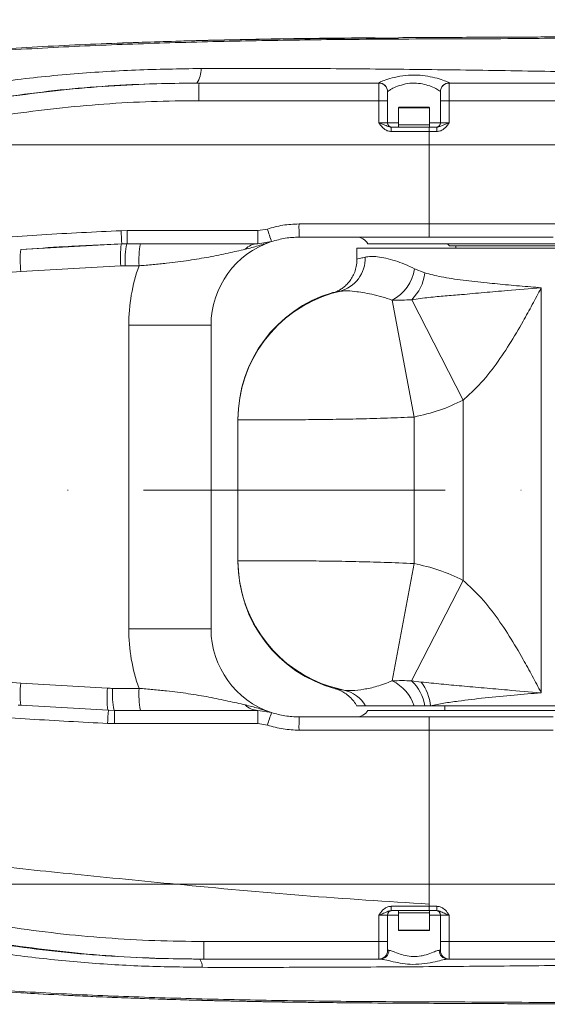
# Model space of a CAD drawing. Header units: millimetres. Extents: x 35469 to 44263, y -24881 to -16268.
# Tile 41 of 231: x 39672 to 39792, y -22153 to -21930. Entities that reach past the tile are written whole.
import ezdxf

# ---------------------------------------------------------------- set-up
doc = ezdxf.new("R2010")
doc.units = ezdxf.units.MM
doc.header["$LTSCALE"] = 0.3175
doc.linetypes.add('ACAD_ISO10W100', pattern=[18, 12, -3, 0, -3])
for name, color, linetype, lineweight in [('1轮廓实线层', 7, 'Continuous', 18), ('7标注层', 4, 'Continuous', 13), ('中心线', 4, 'ACAD_ISO10W100', 20)]:
    doc.layers.add(name, color=color, linetype=linetype, lineweight=lineweight)
doc.styles.add('标准汉字', font='gbenor.shx', dxfattribs={"bigfont": 'gbcbig.shx'})
doc.dimstyles.new('M1：18', dxfattribs={"dimscale": 18, "dimtxt": 3.5, "dimasz": 2.5, "dimexe": 2, "dimexo": 0, "dimgap": 1.5, "dimtad": 1, "dimdec": 1, "dimdsep": 46, "dimtxsty": '标准汉字', "dimcen": 5, "dimdle": 5, "dimclrd": 1, "dimclre": 1, "dimclrt": 256, "dimadec": 4, "dimazin": 2, "dimtfac": 1, "dimtdec": 1, "dimtmove": 0, "dimatfit": 3, "dimfxl": 1, "dimtolj": 1, "dimarcsym": 0})

# ---------------------------------------------------------------- blocks, each defined once
blk = doc.blocks.new('*D47')
at = {"layer": '7标注层', "color": 1, "lineweight": -2, "ltscale": 18, "transparency": 16777216}
blk.add_line((40133.94, -21590.74), (40484.69, -21492.38), dxfattribs=at)
at = {"layer": '7标注层', "color": 1, "transparency": 16777216}
blk.add_solid([(40486.71, -21499.6), (40482.66, -21485.16), (40528.02, -21480.23)], dxfattribs=at)
at = {"layer": 'Defpoints', "color": 0, "transparency": 16777216}
for p in [(40528.02, -21480.23), (38543.98, -22036.57)]:
    blk.add_point(p, dxfattribs=at)
at = {"layer": '7标注层', "transparency": 16777216, "insert": (40227.57, -21503.73), "char_height": 63, "attachment_point": 5, "rotation": 15.664, "style": '标准汉字'}
blk.add_mtext('\\A1;R2060', dxfattribs=at)

msp = doc.modelspace()

# ---------------------------------------------------------------- linework, layer by layer
at = {"layer": '1轮廓实线层', "ltscale": 18}
for p, q in [((39753.156, -21933.812), (39753.147, -21933.82)), ((39754.066, -21933.86), (39753.147, -21933.82)), ((39712.659, -21944.079), (39713.131, -21944.079)), ((39713.131, -21944.079), (39753.983, -21944.079)), ((39769.983, -21944.079), (39769.983, -21948.079)), ((39769.983, -21944.079), (39838.063, -21944.079)), ((39755.983, -21946.079), (39755.983, -21948.079)), ((39767.983, -21948.079), (39767.983, -21946.079)), ((39753.988, -21953.079), (39753.988, -21948.079)), ((39755.983, -21948.079), (39753.988, -21948.079)), ((39755.983, -21948.079), (39755.983, -21953.079)), ((39767.983, -21948.079), (39769.983, -21948.079)), ((39767.983, -21953.079), (39767.983, -21948.079)), ((39838.063, -21948.079), (39769.983, -21948.079)), ((39769.983, -21948.079), (39769.983, -21953.079)), ((39758.483, -21949.679), (39758.483, -21953.579)), ((39765.483, -21949.679), (39758.483, -21949.679)), ((39758.583, -21949.579), (39765.383, -21949.579)), ((39765.483, -21953.579), (39765.483, -21949.679)), ((39753.988, -21953.079), (39755.983, -21953.079)), ((39755.983, -21953.079), (39758.483, -21953.079)), ((39758.483, -21953.579), (39758.483, -21954.079)), ((39758.483, -21953.579), (39765.483, -21953.579)), ((39765.483, -21953.079), (39767.983, -21953.079)), ((39765.483, -21954.079), (39765.483, -21953.579)), ((39767.983, -21953.079), (39769.983, -21953.079)), ((39756.814, -21954.079), (39765.433, -21954.079)), ((39765.433, -21954.079), (39767.154, -21954.079)), ((39765.438, -21955.079), (39765.438, -21958.079)), ((39767.154, -21955.079), (39765.438, -21955.079)), ((39767.154, -21955.079), (39767.154, -21954.079)), ((39765.438, -21958.079), (39838.063, -21958.079)), ((39765.438, -21958.079), (39765.438, -21976.079)), ((39765.438, -21976.079), (39804.849, -21976.079)), ((39695.441, -21977.606), (39696.779, -21977.579)), ((39726.476, -21977.579), (39728.663, -21977.229)), ((39695.59, -21980.604), (39672.631, -21981.872)), ((39696.807, -21980.579), (39695.59, -21980.604)), ((39726.495, -21980.579), (39696.807, -21980.579)), ((39729.618, -21980.079), (39726.495, -21980.579)), ((39765.425, -21979.079), (39735.863, -21979.079)), ((39794.426, -21980.579), (39751.483, -21980.579)), ((39793.613, -21979.079), (39765.425, -21979.079)), ((39769.583, -21980.579), (39770.083, -21981.079)), ((39748.983, -21981.579), (39748.983, -21984.055)), ((39878.983, -21981.579), (39748.983, -21981.579)), ((39857.883, -21981.079), (39770.083, -21981.079)), ((39771.483, -21981.079), (39771.483, -21981.579)), ((39695.359, -21985.6), (39672.653, -21986.86)), ((39699.501, -21985.579), (39696.368, -21985.579)), ((39762.108, -21986.276), (39764.437, -21987.212)), ((39743.351, -21991.705), (39743.4, -21991.698)), ((39743.399, -21991.829), (39745.017, -21991.394)), ((39745.017, -21991.394), (39744.782, -21991.44)), ((39790.894, -21990.579), (39790.894, -22082.579)), ((39761.983, -22019.937), (39757.041, -21993.363)), ((39773.133, -22016.109), (39761.453, -21993.296)), ((39697.154, -22068.079), (39697.154, -21999.079)), ((39697.154, -21999.079), (39715.863, -21999.079)), ((39715.863, -21999.079), (39715.863, -22068.079)), ((39773.133, -22057.05), (39773.133, -22016.109)), ((39721.983, -22052.585), (39721.983, -22020.574)), ((39761.983, -22019.937), (39761.983, -22053.222)), ((39761.983, -22053.222), (39757.025, -22079.884)), ((39773.133, -22057.05), (39761.449, -22079.872)), ((39697.154, -22068.079), (39715.863, -22068.079)), ((39672.649, -22080.42), (39692.345, -22081.553)), ((39761.449, -22079.872), (39763.589, -22080.137)), ((39693.503, -22081.579), (39699.501, -22081.579)), ((39672.629, -22085.408), (39672.042, -22085.366)), ((39672.629, -22085.408), (39692.531, -22086.547)), ((39672.806, -22085.419), (39672.806, -22085.42)), ((39750.989, -22085.579), (39748.983, -22085.579)), ((39762, -22085.579), (39750.989, -22085.579)), ((39764.426, -22085.579), (39762, -22085.579)), ((39765.748, -22085.579), (39764.426, -22085.579)), ((39801.371, -22085.579), (39765.748, -22085.579)), ((39768.983, -22085.579), (39768.983, -22086.579)), ((39692.531, -22086.547), (39693.928, -22086.579)), ((39693.928, -22086.579), (39726.495, -22086.579)), ((39726.495, -22086.579), (39729.618, -22087.079)), ((39735.863, -22088.079), (39765.425, -22088.079)), ((39751.483, -22086.579), (39800.542, -22086.579)), ((39765.425, -22088.079), (39793.613, -22088.079)), ((39693.9, -22089.579), (39692.363, -22089.544)), ((39728.663, -22089.929), (39726.476, -22089.579)), ((39765.438, -22126.079), (39765.438, -22091.079)), ((39793.613, -22091.079), (39765.438, -22091.079)), ((39765.438, -22130.589), (39765.438, -22126.079)), ((39838.063, -22126.079), (39765.438, -22126.079)), ((39765.438, -22131.079), (39765.438, -22130.589)), ((39758.483, -22132.079), (39758.483, -22132.579)), ((39758.483, -22132.579), (39758.483, -22136.479)), ((39760.646, -22132.579), (39758.483, -22132.579)), ((39758.483, -22132.579), (39765.483, -22132.579)), ((39765.483, -22132.579), (39760.646, -22132.579)), ((39767.154, -22132.079), (39765.433, -22132.079)), ((39765.438, -22131.079), (39767.154, -22131.079)), ((39765.483, -22132.579), (39765.483, -22132.079)), ((39765.483, -22136.479), (39765.483, -22132.579)), ((39767.154, -22131.079), (39767.154, -22132.079)), ((39753.988, -22139.079), (39753.988, -22133.079)), ((39755.983, -22133.079), (39753.988, -22133.079)), ((39755.983, -22133.079), (39755.983, -22139.079)), ((39758.483, -22133.079), (39755.983, -22133.079)), ((39767.983, -22133.079), (39765.483, -22133.079)), ((39769.983, -22133.079), (39767.983, -22133.079)), ((39767.983, -22139.079), (39767.983, -22133.079)), ((39769.983, -22133.079), (39769.983, -22139.079)), ((39758.483, -22136.479), (39765.483, -22136.479)), ((39765.383, -22136.579), (39758.583, -22136.579)), ((39714.224, -22139.079), (39753.988, -22139.079)), ((39755.983, -22139.079), (39753.988, -22139.079)), ((39755.983, -22139.079), (39755.983, -22141.079)), ((39767.983, -22141.079), (39767.983, -22139.079)), ((39767.983, -22139.079), (39769.983, -22139.079)), ((39769.983, -22139.079), (39838.063, -22139.079)), ((39769.983, -22139.079), (39769.983, -22143.079)), ((39755.983, -22141.079), (39756.265, -22141.079)), ((39767.725, -22141.079), (39767.983, -22141.079)), ((39714.257, -22143.079), (39713.351, -22143.079)), ((39753.983, -22143.079), (39714.257, -22143.079)), ((39754.359, -22143.079), (39753.983, -22143.079)), ((39769.983, -22143.079), (39769.639, -22143.079)), ((39838.063, -22143.079), (39769.983, -22143.079))]:
    msp.add_line(p, q, dxfattribs=at)
at = {"layer": '1轮廓实线层', "lineweight": 20, "ltscale": 18}
msp.add_lwpolyline([(39740.874, -22080.452), (39742.699, -22081.112), (39746.01, -22081.984)], dxfattribs=at)
for centre, radius, start, end in [((39708.281, -21941.067), 5.314, 325.47413, 3.20032), ((39833.298, -21947.08), 120.204, 178.56986, 180.47663), ((39753.984, -21946.055), 1.999, 0.03399, 90.08568), ((39753.983, -21946.079), 2, 0, 90), ((39769.982, -21946.053), 1.999, 89.91745, 179.96426), ((39769.983, -21946.079), 2, 90, 180), ((39758.583, -21949.679), 0.1, 90, 180), ((39765.383, -21949.679), 0.1, 0, 90), ((39756.983, -21953.079), 1, 180, 270), ((39766.983, -21953.079), 1, 270, 0), ((39690.979, -21954.829), 65.84, 359.78245, 0.65269), ((39914.826, -21976.829), 178.978, 179.75991, 180.72031), ((39773.835, -21975.195), 78.432, 181.76154, 183.95416), ((39775.973, -21978.329), 79.198, 179.45745, 181.62804), ((39844.812, -21978.329), 118.338, 179.63688, 181.08946), ((39856.334, -21936.058), 134.144, 197.87356, 199.15733), ((39714.735, -21983.569), 19.482, 171.24523, 185.98306), ((39715.98, -21984.335), 19.652, 168.98366, 183.63173), ((39719.113, -21984.335), 19.652, 168.98366, 183.63173), ((39735.863, -21999.079), 20, 108.19487, 180), ((39726.545, -21984.588), 4.009, 90.71441, 136.51405), ((39748.885, -21982.079), 3, 30, 90), ((39691.861, -21984.279), 19.38, 172.86346, 187.65131), ((39743.103, -21983.811), 7.821, 284.16753, 1.45466), ((39696.368, -22010.475), 24.896, 90, 92.32274), ((39737.154, -21999.079), 40, 160.27537, 180), ((39752.549, -21984.796), 9.673, 297.67188, 351.19851), ((39754.415, -21986.071), 10.087, 314.25051, 353.50045), ((39751.983, -22020.432), 30, 106.7228, 180.00546), ((39751.983, -22020.574), 30, 106.62637, 179.99974), ((39751.983, -22052.585), 30, 180.00024, 248.26717), ((39751.983, -22052.727), 30, 179.99454, 254.81154), ((39737.154, -22068.079), 40, 180, 199.72463), ((39735.863, -22068.079), 20, 180, 251.80513), ((39691.86, -22082.989), 19.382, 172.38275, 187.1697), ((39753.043, -22088.382), 9.385, 17.37631, 64.89611), ((39754.528, -22087.111), 10.015, 8.79749, 46.29117), ((39755.446, -22086.517), 10.345, 5.19852, 38.07797), ((39711.685, -22083.698), 19.459, 173.66931, 188.41851), ((39693.503, -22056.683), 24.896, 267.33342, 270), ((39713.115, -22082.824), 19.652, 176.36827, 191.01634), ((39719.113, -22082.824), 19.652, 176.36827, 191.01634), ((39744.463, -22089.371), 7.548, 30.15851, 78.17468), ((39726.545, -22082.57), 4.009, 223.48595, 269.28559), ((39770.009, -22092.389), 77.698, 175.68834, 177.90181), ((39772.324, -22088.83), 78.428, 178.35598, 180.54787), ((39844.812, -22088.829), 118.338, 178.91054, 180.36312), ((39856.334, -22131.101), 134.144, 160.84267, 162.12644), ((39914.826, -22090.329), 178.978, 179.27969, 180.24009), ((39748.885, -22085.079), 3, 270, 330), ((39756.983, -22133.079), 1, 90, 180), ((39690.979, -22131.329), 65.84, 359.34731, 0.21755), ((39766.983, -22133.079), 1, 0, 90), ((39758.583, -22136.479), 0.1, 180, 270), ((39765.383, -22136.479), 0.1, 270, 0), ((39836.267, -22140.079), 122.047, 179.53057, 181.40855), ((39753.983, -22141.079), 2, 270, 0), ((39754.311, -22141.125), 1.955, 271.41121, 1.34489), ((39769.683, -22141.122), 1.958, 178.76896, 268.71364), ((39769.983, -22141.079), 2, 180, 270), ((39710.647, -22144.767), 3.188, 356.65502, 31.97144)]:
    msp.add_arc(centre, radius, start, end, dxfattribs=at)
at = {"layer": '1轮廓实线层', "ltscale": 18}
for points, knots in [([(39860.257, -21937.345), (39859.424, -21937.127), (39855.813, -21936.184), (39849.146, -21935.25), (39839.327, -21934.273), (39828.199, -21933.801), (39816.962, -21933.694), (39806.661, -21933.745), (39797.468, -21933.842), (39787.009, -21933.961), (39775.305, -21934.024), (39762.423, -21934.055), (39747.253, -21934.14), (39729.822, -21934.36), (39710.256, -21934.785), (39690.816, -21935.438), (39671.489, -21936.408), (39652.186, -21937.803), (39636.06, -21939.53), (39623.125, -21941.391), (39613.337, -21943.13), (39603.596, -21945.22), (39597.187, -21947.004), (39593.983, -21947.895)], [0, 0, 0, 0, 3066.4660826, 13300.9164949, 23537.4544721, 37101.2265247, 50661.3503027, 59993.2140572, 69338.660441, 78671.1993514, 91229.6586928, 103804.0690991, 116374.8888033, 135508.5653034, 154644.9028274, 173492.0033011, 192339.1268794, 211236.5477608, 230131.3262095, 239819.3025725, 249506.6030846, 259247.952998, 268988.4332894, 268988.4332894, 268988.4332894, 268988.4332894]), ([(39857.467, -21936.668), (39857.239, -21936.617), (39855.207, -21936.16), (39851.148, -21935.528), (39845.093, -21934.724), (39838.492, -21934.141), (39831.48, -21933.753), (39824.313, -21933.552), (39817.449, -21933.489), (39811.097, -21933.498), (39805.325, -21933.532), (39799.647, -21933.563), (39793.806, -21933.591), (39787.572, -21933.62), (39780.904, -21933.649), (39773.728, -21933.681), (39766.192, -21933.717), (39761.032, -21933.747), (39758.458, -21933.761)], [0, 0, 0, 0, 1597.2630532, 14249.4470957, 28098.421655, 43310.6049998, 59106.5532035, 75087.1769727, 90536.3196872, 103512.4052729, 115447.0933152, 126635.3663692, 138456.5854819, 150902.9507248, 164103.9740701, 178220.3941487, 193473.1591382, 208655.2943732, 208655.2943732, 208655.2943732, 208655.2943732]), ([(39607.908, -21944.141), (39611.915, -21943.303), (39620.273, -21941.554), (39635.096, -21939.401), (39652.314, -21937.497), (39671.591, -21936.053), (39690.916, -21935.106), (39708.98, -21934.511), (39725.776, -21934.134), (39741.292, -21933.945), (39752.198, -21933.868), (39757.894, -21933.842), (39758.432, -21933.84)], [0, 0, 0, 0, 10778.8264262, 22478.4075595, 39422.4185279, 56375.2139763, 73333.4585263, 90284.9035041, 103843.2814205, 117428.8367455, 131001.5670772, 132416.9919164, 132416.9919164, 132416.9919164, 132416.9919164]), ([(39752.079, -21933.796), (39750.905, -21933.804), (39747.668, -21933.827), (39742.146, -21933.882), (39735.527, -21933.964), (39728.676, -21934.072), (39721.612, -21934.21), (39714.344, -21934.381), (39706.878, -21934.593), (39700.076, -21934.813), (39695.734, -21934.985), (39693.971, -21935.055)], [0, 0, 0, 0, 7941.2895377, 21895.9155879, 36008.3804663, 50278.7993474, 64709.2763024, 79299.1039533, 94044.6225582, 108946.5405225, 119132.49531, 119132.49531, 119132.49531, 119132.49531]), ([(39753.147, -21933.82), (39752.475, -21933.825), (39748.496, -21933.851), (39740.969, -21933.923), (39732.65, -21934.026), (39727.641, -21934.127), (39726.304, -21934.154)], [0, 0, 0, 0, 4559.1497688, 27031.0874843, 49527.7363694, 57717.6461859, 57717.6461859, 57717.6461859, 57717.6461859]), ([(39753.156, -21933.814), (39753.133, -21933.812), (39752.797, -21933.786), (39752.459, -21933.808), (39752.145, -21933.829)], [0, 0, 0, 0, 2260.7666421, 32574.0944894, 32574.0944894, 32574.0944894, 32574.0944894]), ([(39626.554, -21952.017), (39631.204, -21950.812), (39640.509, -21948.402), (39654.708, -21945.657), (39669.163, -21943.489), (39683.851, -21941.963), (39698.723, -21940.995), (39708.634, -21940.846), (39713.587, -21940.771)], [0, 0, 0, 0, 13550.2269813, 27110.3231592, 40660.1481232, 54581.0404632, 68513.0906384, 82434.9952691, 82434.9952691, 82434.9952691, 82434.9952691]), ([(39713.587, -21940.771), (39720.4, -21940.758), (39734.03, -21940.733), (39754.522, -21940.87), (39775.031, -21941.13), (39792.21, -21941.398), (39806.016, -21941.636), (39816.495, -21941.837), (39826.924, -21942.042), (39838.673, -21942.276), (39849.267, -21942.503), (39858.659, -21942.736), (39865.101, -21942.91), (39870.866, -21943.08), (39874.988, -21943.208), (39877.185, -21943.274), (39877.859, -21943.294)], [0, 0, 0, 0, 22106.9754338, 44225.3764702, 66378.7285707, 88483.6461064, 99824.3110138, 111162.8443901, 122614.8205968, 134067.4938296, 150190.7992463, 158325.8645578, 166457.5023978, 172949.7313753, 179505.0509737, 182407.7887527, 182407.7887527, 182407.7887527, 182407.7887527]), ([(39753.981, -21944.056), (39754.065, -21943.988), (39754.235, -21943.851), (39755.548, -21943.33), (39757.508, -21942.749), (39760.021, -21942.305), (39762.688, -21942.22), (39765.165, -21942.484), (39767.331, -21942.978), (39769.035, -21943.552), (39769.888, -21943.936), (39769.961, -21944.025), (39769.985, -21944.055)], [0, 0, 0, 0, 13122.1787168, 26465.5952956, 40815.748104, 56088.1612671, 70676.1347963, 84108.8563723, 97596.1139107, 111813.5836078, 126048.0312491, 133047.4219253, 133047.4219253, 133047.4219253, 133047.4219253]), ([(39712.659, -21944.079), (39709.074, -21944.115), (39701.903, -21944.185), (39691.086, -21944.777), (39680.246, -21945.707), (39673.039, -21946.667), (39669.436, -21947.147)], [0, 0, 0, 0, 14308.298508, 28616.3660742, 43081.9278442, 57548.1387328, 57548.1387328, 57548.1387328, 57548.1387328]), ([(39669.698, -21947.187), (39673.289, -21946.708), (39680.471, -21945.749), (39691.318, -21944.804), (39702.208, -21944.191), (39709.49, -21944.117), (39713.131, -21944.079)], [0, 0, 0, 0, 14338.5003083, 28677.0027485, 43088.9251054, 57500.845248, 57500.845248, 57500.845248, 57500.845248]), ([(39753.988, -21948.079), (39753.988, -21947.63), (39753.988, -21946.73), (39753.987, -21945.532), (39753.986, -21944.627), (39753.984, -21944.148), (39753.983, -21944.099), (39753.983, -21944.079)], [0, 0, 0, 0, 14787.8045173, 29575.6017299, 44363.4079051, 59151.2452048, 68878.7410331, 68878.7410331, 68878.7410331, 68878.7410331]), ([(39767.983, -21946.052), (39767.964, -21946.02), (39767.908, -21945.922), (39767.276, -21945.504), (39766.014, -21944.879), (39764.396, -21944.332), (39762.523, -21944.033), (39760.485, -21944.131), (39758.599, -21944.628), (39757.149, -21945.263), (39756.176, -21945.829), (39756.047, -21945.979), (39755.983, -21946.053)], [0, 0, 0, 0, 7283.6182245, 22056.3521727, 36531.0196151, 49813.0611317, 62610.8862425, 76372.1370163, 91169.4843168, 105617.5414148, 119391.5188598, 133048.6288203, 133048.6288203, 133048.6288203, 133048.6288203]), ([(39713.098, -21948.079), (39709.5, -21948.116), (39702.305, -21948.19), (39691.508, -21948.798), (39680.717, -21949.741), (39673.548, -21950.703), (39669.964, -21951.184)], [0, 0, 0, 0, 14340.8557886, 28681.7108624, 43096.8947761, 57512.0750237, 57512.0750237, 57512.0750237, 57512.0750237]), ([(39753.988, -21948.079), (39744.471, -21948.079), (39730.841, -21948.079), (39717.211, -21948.079), (39713.098, -21948.079)], [0, 0, 0, 0, 22669.395798, 32467.2618204, 32467.2618204, 32467.2618204, 32467.2618204]), ([(39756.818, -21955.079), (39756.564, -21955.054), (39756.044, -21955.002), (39755.185, -21954.538), (39754.611, -21953.932), (39754.205, -21953.386), (39754.062, -21953.184), (39753.989, -21953.082), (39753.988, -21953.079)], [0, 0, 0, 0, 17433.6172738, 35651.7384384, 65631.9756741, 74041.0565871, 82456.5766542, 82661.597683, 82661.597683, 82661.597683, 82661.597683]), ([(39753.988, -21953.079), (39753.991, -21953.08), (39754.134, -21953.131), (39754.413, -21953.23), (39755.07, -21953.473), (39755.689, -21953.756), (39756.335, -21954.033), (39756.666, -21954.065), (39756.814, -21954.079)], [0, 0, 0, 0, 240.4279294, 11821.0356651, 22917.7233374, 55699.862855, 70595.7702829, 82673.5000347, 82673.5000347, 82673.5000347, 82673.5000347]), ([(39767.154, -21954.079), (39767.303, -21954.065), (39767.635, -21954.033), (39768.281, -21953.756), (39768.9, -21953.473), (39769.558, -21953.23), (39769.836, -21953.131), (39769.98, -21953.08), (39769.983, -21953.079)], [0, 0, 0, 0, 12079.4912992, 26972.0803361, 59759.693464, 70862.3307078, 82449.4312822, 82689.9756589, 82689.9756589, 82689.9756589, 82689.9756589]), ([(39769.983, -21953.079), (39769.981, -21953.082), (39769.909, -21953.184), (39769.766, -21953.386), (39769.36, -21953.932), (39768.787, -21954.538), (39767.929, -21955.002), (39767.409, -21955.054), (39767.154, -21955.079)], [0, 0, 0, 0, 205.1998467, 8627.4280172, 17043.1399982, 47035.9168361, 65254.4399433, 82694.8983028, 82694.8983028, 82694.8983028, 82694.8983028]), ([(39765.438, -21955.079), (39764.771, -21955.079), (39761.898, -21955.079), (39759.025, -21955.079), (39756.818, -21955.079)], [0, 0, 0, 0, 7534.2847965, 32471.9466163, 32471.9466163, 32471.9466163, 32471.9466163]), ([(39765.438, -21955.079), (39765.438, -21954.967), (39765.438, -21954.742), (39765.437, -21954.443), (39765.436, -21954.215), (39765.435, -21954.109), (39765.434, -21954.081), (39765.434, -21954.08), (39765.433, -21954.079)], [0, 0, 0, 0, 17747.4790277, 35494.9553905, 53242.5088447, 70990.2244871, 79108.9768386, 82680.2937713, 82680.2937713, 82680.2937713, 82680.2937713]), ([(39636.149, -21958.079), (39642.324, -21958.079), (39654.274, -21958.079), (39671.626, -21958.079), (39687.857, -21958.079), (39703.044, -21958.079), (39717.188, -21958.079), (39730.374, -21958.079), (39742.688, -21958.079), (39754.288, -21958.079), (39761.792, -21958.079), (39765.438, -21958.079)], [0, 0, 0, 0, 16940.3532128, 32785.7304565, 47606.3524795, 61472.4277774, 74454.1702873, 86411.2759169, 97649.7124239, 108236.1786612, 118237.5105642, 118237.5105642, 118237.5105642, 118237.5105642]), ([(39636.149, -21958.079), (39642.324, -21958.079), (39654.274, -21958.079), (39671.626, -21958.079), (39687.857, -21958.079), (39703.044, -21958.079), (39717.188, -21958.079), (39730.374, -21958.079), (39742.688, -21958.079), (39754.288, -21958.079), (39761.792, -21958.079), (39765.438, -21958.079)], [0, 0, 0, 0, 16940.3532128, 32785.7304565, 47606.3524795, 61472.4277774, 74454.1702873, 86411.2759169, 97649.7124239, 108236.1786612, 118237.5105642, 118237.5105642, 118237.5105642, 118237.5105642]), ([(39728.663, -21977.229), (39729.823, -21976.899), (39732.173, -21976.228), (39734.614, -21976.13), (39735.85, -21976.079)], [0, 0, 0, 0, 15963.6091474, 32336.0666601, 32336.0666601, 32336.0666601, 32336.0666601]), ([(39735.85, -21976.079), (39737.85, -21976.079), (39747.713, -21976.079), (39757.575, -21976.079), (39765.438, -21976.079)], [0, 0, 0, 0, 6555.7672963, 32328.2244115, 32328.2244115, 32328.2244115, 32328.2244115]), ([(39765.425, -21979.079), (39765.425, -21979.079), (39765.426, -21979.076), (39765.428, -21979.002), (39765.432, -21978.672), (39765.435, -21977.989), (39765.437, -21977.092), (39765.438, -21976.417), (39765.438, -21976.079)], [0, 0, 0, 0, 2052.8815855, 11642.3577291, 29324.8917081, 47007.2640734, 64689.5596598, 82371.8579002, 82371.8579002, 82371.8579002, 82371.8579002]), ([(39558.779, -21999.97), (39560.909, -21998.892), (39565.191, -21996.725), (39573.857, -21993.664), (39584.615, -21990.636), (39597.516, -21987.901), (39610.541, -21985.6), (39625.229, -21983.462), (39641.531, -21981.505), (39659.459, -21979.816), (39677.428, -21978.457), (39689.437, -21977.89), (39695.441, -21977.606)], [0, 0, 0, 0, 6750.4958271, 13573.1904274, 25967.8001428, 38370.6503311, 50888.0182515, 63406.3899696, 80384.8193473, 97363.8947665, 114379.6156769, 131395.1126194, 131395.1126194, 131395.1126194, 131395.1126194]), ([(39696.779, -21977.579), (39698.779, -21977.579), (39708.678, -21977.579), (39718.577, -21977.579), (39726.476, -21977.579)], [0, 0, 0, 0, 6525.0312607, 32297.1576319, 32297.1576319, 32297.1576319, 32297.1576319]), ([(39672.631, -21981.872), (39675.95, -21981.65), (39683.562, -21981.143), (39691.182, -21980.798), (39695.48, -21980.604)], [0, 0, 0, 0, 14069.9469943, 32265.1043583, 32265.1043583, 32265.1043583, 32265.1043583]), ([(39729.618, -21980.079), (39729.612, -21980.081), (39729.102, -21980.249), (39728.091, -21980.576), (39726.11, -21981.204), (39724.62, -21981.58), (39723.636, -21981.829)], [0, 0, 0, 0, 169.083919, 14742.7527999, 29187.2547671, 57302.9165461, 57302.9165461, 57302.9165461, 57302.9165461]), ([(39735.863, -21979.079), (39734.816, -21979.121), (39732.694, -21979.205), (39730.652, -21979.785), (39729.618, -21980.079)], [0, 0, 0, 0, 15959.6928232, 32328.5756227, 32328.5756227, 32328.5756227, 32328.5756227]), ([(39723.636, -21981.829), (39722.374, -21982.113), (39719.831, -21982.684), (39715.529, -21983.588), (39710.868, -21984.376), (39706.54, -21984.929), (39702.69, -21985.32), (39700.569, -21985.492), (39699.501, -21985.579)], [0, 0, 0, 0, 16298.1714571, 32831.6227828, 48231.8880946, 64018.2697447, 73028.0888898, 82177.0014806, 82177.0014806, 82177.0014806, 82177.0014806]), ([(39748.976, -21984.056), (39748.989, -21984.254), (39749.031, -21984.925), (39748.829, -21986.034), (39748.424, -21987.303), (39747.846, -21988.412), (39747.163, -21989.352), (39746.421, -21990.12), (39745.677, -21990.716), (39744.998, -21991.145), (39744.432, -21991.433), (39744.034, -21991.605), (39743.823, -21991.685), (39743.762, -21991.706), (39743.75, -21991.71)], [0, 0, 0, 0, 8908.6839278, 30109.4983757, 49978.3361273, 68601.2254818, 85973.6879762, 102009.848176, 116501.3875465, 128972.9579887, 138876.491186, 147139.4050086, 154998.5797514, 157044.0656811, 157044.0656811, 157044.0656811, 157044.0656811]), ([(39748.987, -21984.055), (39748.986, -21984.056), (39748.91, -21984.072), (39749.177, -21984.014), (39749.772, -21983.886), (39750.537, -21983.704), (39750.921, -21983.613)], [0, 0, 0, 0, 350.3732594, 19938.2145449, 38554.1558874, 57296.2985039, 57296.2985039, 57296.2985039, 57296.2985039]), ([(39750.921, -21983.613), (39751.315, -21983.546), (39752.102, -21983.413), (39753.678, -21983.509), (39755.547, -21983.824), (39757.628, -21984.395), (39759.822, -21985.168), (39761.344, -21985.906), (39762.108, -21986.276)], [0, 0, 0, 0, 14061.7302584, 28123.5168788, 42634.3374748, 57143.6053825, 69650.6976848, 82261.8926855, 82261.8926855, 82261.8926855, 82261.8926855]), ([(39672.653, -21986.86), (39667.345, -21987.242), (39654.954, -21988.134), (39635.496, -21989.726), (39614.299, -21991.816), (39595.144, -21994.133), (39578.091, -21996.964), (39567.216, -21999.2), (39561.02, -22000.488), (39559.657, -22000.606), (39559.097, -22000.56), (39558.802, -22000.49), (39558.66, -22000.386), (39558.615, -22000.353)], [0, 0, 0, 0, 19719.0101807, 46024.9507549, 72331.3400876, 98631.1289324, 117491.6574176, 136356.5216992, 139748.8944561, 140949.4888195, 141391.424321, 141836.16805, 142040.6588713, 142040.6588713, 142040.6588713, 142040.6588713]), ([(39764.437, -21987.212), (39765.651, -21987.52), (39768.341, -21988.202), (39773.073, -21988.852), (39778.213, -21989.434), (39783.384, -21989.932), (39787.536, -21990.296), (39790.075, -21990.511), (39790.878, -21990.578), (39790.894, -21990.579)], [0, 0, 0, 0, 15725.011762, 34845.2836149, 53967.391102, 69994.7695059, 86022.189099, 93214.7248707, 93357.5957919, 93357.5957919, 93357.5957919, 93357.5957919]), ([(39744.782, -21991.44), (39744.459, -21991.505), (39743.729, -21991.651), (39743.298, -21991.713), (39743.346, -21991.706), (39743.351, -21991.705)], [0, 0, 0, 0, 18032.9085608, 40757.2727781, 43443.8533554, 43443.8533554, 43443.8533554, 43443.8533554]), ([(39757.041, -21993.363), (39755.445, -21992.874), (39753.028, -21992.133), (39750.301, -21991.647), (39748.253, -21991.357), (39746.356, -21991.221), (39745.466, -21991.336), (39745.017, -21991.394)], [0, 0, 0, 0, 19684.4764267, 29815.0395612, 39945.2096611, 54049.3735459, 68374.2155454, 68374.2155454, 68374.2155454, 68374.2155454]), ([(39790.894, -21990.579), (39790.877, -21990.581), (39788.269, -21990.79), (39783.855, -21991.153), (39777.891, -21991.661), (39773.151, -21992.1), (39769.055, -21992.442), (39765.441, -21992.734), (39762.78, -21993.109), (39761.453, -21993.296)], [0, 0, 0, 0, 144.9474626, 22665.1897191, 39086.6015616, 55511.0462689, 68148.4124425, 80791.3152536, 93354.1639366, 93354.1639366, 93354.1639366, 93354.1639366]), ([(39790.894, -21990.579), (39790.888, -21990.59), (39790.217, -21991.864), (39788.871, -21994.404), (39786.498, -21998.703), (39783.7, -22003.478), (39780.249, -22008.57), (39776.76, -22012.866), (39774.18, -22015.173), (39773.133, -22016.109)], [0, 0, 0, 0, 102.6435091, 13000.1388786, 25889.8744064, 44218.2983734, 62553.1588737, 80811.7209535, 93279.5095454, 93279.5095454, 93279.5095454, 93279.5095454]), ([(39761.453, -21993.296), (39760.746, -21993.33), (39759.327, -21993.4), (39757.804, -21993.375), (39757.041, -21993.363)], [0, 0, 0, 0, 16089.0510853, 32275.8954916, 32275.8954916, 32275.8954916, 32275.8954916]), ([(39773.133, -22016.109), (39771.362, -22016.941), (39767.785, -22018.621), (39763.93, -22019.495), (39761.983, -22019.937)], [0, 0, 0, 0, 15910.4715432, 32152.8140748, 32152.8140748, 32152.8140748, 32152.8140748]), ([(39761.983, -22019.937), (39759.96, -22020.023), (39755.782, -22020.2), (39749.536, -22020.368), (39743.479, -22020.479), (39737.861, -22020.54), (39732.908, -22020.568), (39728.691, -22020.578), (39725.407, -22020.579), (39723.137, -22020.579), (39722.108, -22020.579), (39722.015, -22020.575), (39721.983, -22020.574)], [0, 0, 0, 0, 12690.8239882, 26214.6282193, 40110.2016008, 53701.8519533, 67670.2584813, 81469.9349202, 95664.1792496, 109549.9509038, 123837.9491032, 131282.5115028, 131282.5115028, 131282.5115028, 131282.5115028]), ([(39721.983, -22052.585), (39722.03, -22052.584), (39722.126, -22052.581), (39723.02, -22052.58), (39724.821, -22052.58), (39727.904, -22052.581), (39731.983, -22052.588), (39736.87, -22052.611), (39742.511, -22052.666), (39748.645, -22052.771), (39755.217, -22052.938), (39759.706, -22053.127), (39761.983, -22053.222)], [0, 0, 0, 0, 9225.493185, 18566.7091315, 32389.4775732, 46612.6475578, 60442.1233468, 74672.6732812, 88465.5381111, 102656.7004531, 116471.1034239, 130686.6466913, 130686.6466913, 130686.6466913, 130686.6466913]), ([(39761.983, -22053.222), (39763.89, -22053.653), (39767.745, -22054.524), (39771.324, -22056.202), (39773.133, -22057.05)], [0, 0, 0, 0, 15808.8668664, 31957.9682546, 31957.9682546, 31957.9682546, 31957.9682546]), ([(39773.133, -22057.05), (39774.18, -22057.986), (39776.76, -22060.293), (39780.249, -22064.589), (39783.7, -22069.681), (39786.498, -22074.456), (39788.871, -22078.755), (39790.217, -22081.295), (39790.888, -22082.569), (39790.894, -22082.579)], [0, 0, 0, 0, 12327.269025, 30380.0459959, 48508.2614576, 66630.1129295, 79374.5732918, 92126.7060376, 92228.1926918, 92228.1926918, 92228.1926918, 92228.1926918]), ([(39558.615, -22066.765), (39558.637, -22066.747), (39558.711, -22066.685), (39558.958, -22066.566), (39559.357, -22066.496), (39560.143, -22066.473), (39562.257, -22066.704), (39565.647, -22067.464), (39572.399, -22069.03), (39581.542, -22070.997), (39594.537, -22073.097), (39609, -22074.853), (39630.189, -22077), (39651.403, -22078.91), (39667.34, -22080.043), (39672.649, -22080.42)], [0, 0, 0, 0, 119.2017904, 419.8538119, 1162.9982378, 1846.8309714, 3809.1300722, 10305.0093149, 16816.3988344, 33703.735569, 50620.4470433, 73569.4817861, 96522.0345996, 142470.7393005, 165424.631338, 165424.631338, 165424.631338, 165424.631338]), ([(39692.363, -22089.544), (39686.473, -22089.24), (39674.693, -22088.631), (39657.051, -22087.268), (39639.442, -22085.536), (39623.832, -22083.584), (39610.201, -22081.634), (39598.559, -22079.678), (39587.59, -22077.367), (39577.352, -22074.577), (39567.861, -22071.354), (39561.804, -22068.548), (39558.779, -22067.146)], [0, 0, 0, 0, 16809.2971665, 33618.3510922, 50427.1880104, 67235.7475652, 78451.8554509, 89668.2125888, 100876.9933482, 110384.9798173, 119900.9753263, 129397.6313669, 129397.6313669, 129397.6313669, 129397.6313669]), ([(39716.625, -22073.549), (39716.63, -22073.565), (39716.647, -22073.626), (39716.603, -22073.467), (39716.571, -22073.349)], [0, 0, 0, 0, 8300.8040112, 31845.4747602, 31845.4747602, 31845.4747602, 31845.4747602]), ([(39746.01, -22081.984), (39746.607, -22082.043), (39747.811, -22082.164), (39750.42, -22081.847), (39753.487, -22081.233), (39755.839, -22080.336), (39757.025, -22079.884)], [0, 0, 0, 0, 14592.5795542, 29414.9683449, 42800.0670366, 56410.1471246, 56410.1471246, 56410.1471246, 56410.1471246]), ([(39757.025, -22079.884), (39757.78, -22079.854), (39759.298, -22079.795), (39760.73, -22079.846), (39761.449, -22079.872)], [0, 0, 0, 0, 15857.9571836, 31837.3131011, 31837.3131011, 31837.3131011, 31837.3131011]), ([(39763.589, -22080.137), (39765.122, -22080.298), (39768.189, -22080.619), (39772.868, -22081.04), (39777.888, -22081.495), (39783.856, -22082.006), (39788.269, -22082.369), (39790.877, -22082.578), (39790.894, -22082.579)], [0, 0, 0, 0, 14498.5051585, 28994.8784972, 44383.1302841, 59768.540545, 80868.015435, 81003.8183525, 81003.8183525, 81003.8183525, 81003.8183525]), ([(39699.501, -22081.579), (39700.552, -22081.665), (39702.673, -22081.838), (39706.477, -22082.223), (39710.825, -22082.776), (39715.47, -22083.559), (39719.811, -22084.47), (39722.356, -22085.042), (39723.636, -22085.33)], [0, 0, 0, 0, 8864.608815, 17873.234264, 33000.30993, 48569.9126202, 64616.6799769, 80885.2853433, 80885.2853433, 80885.2853433, 80885.2853433]), ([(39744.09, -22081.669), (39744.079, -22081.667), (39744.017, -22081.657), (39744.284, -22081.698), (39744.884, -22081.788), (39745.635, -22081.919), (39746.01, -22081.984)], [0, 0, 0, 0, 3884.9183931, 21167.1322584, 38793.2930559, 56419.2668916, 56419.2668916, 56419.2668916, 56419.2668916]), ([(39744.089, -22081.674), (39744.284, -22081.732), (39744.856, -22081.903), (39745.792, -22082.334), (39746.891, -22083.043), (39747.859, -22083.948), (39748.59, -22084.856), (39748.882, -22085.445), (39748.987, -22085.657)], [0, 0, 0, 0, 7868.8756912, 23039.2709397, 37899.8003564, 56529.114966, 72213.6603026, 80990.6460573, 80990.6460573, 80990.6460573, 80990.6460573]), ([(39790.894, -22082.579), (39790.878, -22082.581), (39788.793, -22082.756), (39784.407, -22083.133), (39778.061, -22083.727), (39772.802, -22084.35), (39768.732, -22084.931), (39766.743, -22085.363), (39765.748, -22085.579)], [0, 0, 0, 0, 132.1279643, 17608.7698202, 37761.8521716, 57914.3677751, 69470.6083364, 81024.5430312, 81024.5430312, 81024.5430312, 81024.5430312]), ([(39723.636, -22085.33), (39724.62, -22085.579), (39726.11, -22085.955), (39728.091, -22086.583), (39729.102, -22086.91), (39729.612, -22087.078), (39729.618, -22087.079)], [0, 0, 0, 0, 27643.5288905, 41845.4712306, 56174.411446, 56340.6560195, 56340.6560195, 56340.6560195, 56340.6560195]), ([(39729.618, -22087.079), (39730.626, -22087.367), (39732.667, -22087.95), (39734.789, -22088.036), (39735.863, -22088.079)], [0, 0, 0, 0, 15687.1657533, 31776.5284996, 31776.5284996, 31776.5284996, 31776.5284996]), ([(39765.425, -22088.079), (39765.425, -22088.08), (39765.426, -22088.083), (39765.428, -22088.157), (39765.432, -22088.487), (39765.435, -22089.17), (39765.437, -22090.067), (39765.438, -22090.742), (39765.438, -22091.079)], [0, 0, 0, 0, 2017.8737664, 11443.8204233, 28824.8138779, 46205.6484747, 63586.4076019, 80967.1693379, 80967.1693379, 80967.1693379, 80967.1693379]), ([(39726.476, -22089.579), (39724.476, -22089.579), (39713.617, -22089.579), (39702.759, -22089.579), (39693.9, -22089.579)], [0, 0, 0, 0, 5850.2053578, 31764.5821259, 31764.5821259, 31764.5821259, 31764.5821259]), ([(39735.85, -22091.079), (39734.645, -22091.032), (39732.204, -22090.936), (39729.854, -22090.268), (39728.663, -22089.929)], [0, 0, 0, 0, 15683.1300552, 31767.8312684, 31767.8312684, 31767.8312684, 31767.8312684]), ([(39765.438, -22091.079), (39763.438, -22091.079), (39753.576, -22091.079), (39743.713, -22091.079), (39735.85, -22091.079)], [0, 0, 0, 0, 6445.3993832, 31783.9654232, 31783.9654232, 31783.9654232, 31783.9654232]), ([(39581.334, -22105.424), (39584.631, -22106.599), (39591.234, -22108.953), (39602.505, -22112.063), (39615.071, -22114.835), (39628.907, -22117.195), (39645.168, -22119.454), (39663.84, -22121.644), (39685.582, -22123.884), (39700.309, -22125.326), (39708.009, -22126.079)], [0, 0, 0, 0, 8520.712613, 17068.3854349, 28453.5929917, 39847.9619048, 51241.3738611, 68435.9943277, 85631.5861177, 104474.6808412, 104474.6808412, 104474.6808412, 104474.6808412]), ([(39708.009, -22126.079), (39703.582, -22126.079), (39694.456, -22126.079), (39680.341, -22126.079), (39666.517, -22126.079), (39653.057, -22126.079), (39640.042, -22126.079), (39631.163, -22126.079), (39626.619, -22126.079)], [0, 0, 0, 0, 13085.4379201, 26974.0110532, 41720.4524442, 53944.4187465, 66758.3332273, 80188.757738, 80188.757738, 80188.757738, 80188.757738]), ([(39708.009, -22126.079), (39703.582, -22126.079), (39694.456, -22126.079), (39680.341, -22126.079), (39666.517, -22126.079), (39653.057, -22126.079), (39640.042, -22126.079), (39631.163, -22126.079), (39626.619, -22126.079)], [0, 0, 0, 0, 13085.4379201, 26974.0110532, 41720.4524442, 53944.4187465, 66758.3332273, 80188.757738, 80188.757738, 80188.757738, 80188.757738]), ([(39708.009, -22126.079), (39717.567, -22126.98), (39736.686, -22128.78), (39755.853, -22129.986), (39765.438, -22130.589)], [0, 0, 0, 0, 15750.0523754, 31506.5514782, 31506.5514782, 31506.5514782, 31506.5514782]), ([(39765.438, -22126.079), (39760.605, -22126.079), (39750.559, -22126.079), (39736.112, -22126.079), (39721.802, -22126.079), (39712.705, -22126.079), (39708.009, -22126.079)], [0, 0, 0, 0, 14126.6205935, 29368.1406238, 42230.8886162, 55959.6510799, 55959.6510799, 55959.6510799, 55959.6510799]), ([(39765.438, -22126.079), (39760.605, -22126.079), (39750.559, -22126.079), (39736.112, -22126.079), (39721.802, -22126.079), (39712.705, -22126.079), (39708.009, -22126.079)], [0, 0, 0, 0, 14126.6205935, 29368.1406238, 42230.8886162, 55959.6510799, 55959.6510799, 55959.6510799, 55959.6510799]), ([(39753.988, -22133.079), (39753.989, -22133.077), (39754.062, -22132.975), (39754.205, -22132.773), (39754.611, -22132.227), (39755.185, -22131.621), (39756.044, -22131.157), (39756.564, -22131.105), (39756.818, -22131.079)], [0, 0, 0, 0, 199.3834662, 8383.497898, 16561.3502363, 45717.2063537, 63434.3750081, 80388.6116556, 80388.6116556, 80388.6116556, 80388.6116556]), ([(39756.814, -22132.079), (39756.666, -22132.094), (39756.335, -22132.126), (39755.689, -22132.403), (39755.07, -22132.686), (39754.413, -22132.929), (39754.134, -22133.028), (39753.991, -22133.078), (39753.988, -22133.079)], [0, 0, 0, 0, 11743.6611509, 26227.549511, 58102.9388603, 68892.6934416, 80152.9829135, 80386.7606344, 80386.7606344, 80386.7606344, 80386.7606344]), ([(39765.433, -22132.079), (39764.767, -22132.079), (39761.894, -22132.079), (39759.021, -22132.079), (39756.814, -22132.079)], [0, 0, 0, 0, 7328.9216185, 31584.7018036, 31584.7018036, 31584.7018036, 31584.7018036]), ([(39756.818, -22131.079), (39757.485, -22131.079), (39760.358, -22131.079), (39763.231, -22131.079), (39765.438, -22131.079)], [0, 0, 0, 0, 7327.2627651, 31579.7048425, 31579.7048425, 31579.7048425, 31579.7048425]), ([(39765.438, -22131.079), (39765.438, -22131.192), (39765.438, -22131.417), (39765.437, -22131.716), (39765.436, -22131.944), (39765.435, -22132.05), (39765.434, -22132.077), (39765.434, -22132.079), (39765.433, -22132.079)], [0, 0, 0, 0, 17262.1811676, 34524.3597425, 51786.6133149, 69049.0246305, 76945.2122924, 80419.4346766, 80419.4346766, 80419.4346766, 80419.4346766]), ([(39767.154, -22131.079), (39767.409, -22131.105), (39767.929, -22131.157), (39768.787, -22131.621), (39769.36, -22132.227), (39769.766, -22132.773), (39769.909, -22132.975), (39769.981, -22133.077), (39769.983, -22133.079)], [0, 0, 0, 0, 16959.3524573, 34675.3062617, 63840.7136771, 72024.2730036, 80214.1687663, 80413.7080475, 80413.7080475, 80413.7080475, 80413.7080475]), ([(39769.983, -22133.079), (39769.98, -22133.078), (39769.836, -22133.028), (39769.558, -22132.929), (39768.9, -22132.686), (39768.281, -22132.403), (39767.635, -22132.126), (39767.303, -22132.094), (39767.154, -22132.079)], [0, 0, 0, 0, 233.9253485, 11502.185192, 22299.3126189, 54184.7132847, 68667.504897, 80414.606414, 80414.606414, 80414.606414, 80414.606414]), ([(39713.829, -22144.953), (39709.239, -22144.892), (39700.055, -22144.768), (39686.271, -22143.879), (39672.407, -22142.446), (39658.511, -22140.365), (39644.612, -22137.678), (39635.499, -22135.337), (39630.945, -22134.168)], [0, 0, 0, 0, 13142.5792303, 26295.1938911, 39437.35582, 52950.1430459, 66473.7496551, 79988.2029067, 79988.2029067, 79988.2029067, 79988.2029067]), ([(39669.964, -22135.81), (39673.621, -22136.314), (39680.936, -22137.323), (39691.989, -22138.317), (39703.088, -22138.962), (39710.512, -22139.04), (39714.224, -22139.079)], [0, 0, 0, 0, 13903.9760503, 27807.9558892, 41787.8851485, 55767.8150465, 55767.8150465, 55767.8150465, 55767.8150465]), ([(39593.983, -22138.953), (39597.331, -22139.883), (39604.028, -22141.741), (39614.254, -22143.903), (39624.574, -22145.692), (39637.712, -22147.514), (39653.661, -22149.165), (39672.44, -22150.494), (39691.275, -22151.427), (39710.33, -22152.065), (39729.581, -22152.483), (39746.904, -22152.706), (39762.102, -22152.792), (39775.147, -22152.824), (39786.848, -22152.887), (39797.145, -22153.003), (39806.031, -22153.098), (39816.305, -22153.155), (39827.766, -22153.064), (39839.12, -22152.591), (39848.955, -22151.621), (39855.65, -22150.69), (39859.349, -22149.731), (39860.328, -22149.477)], [0, 0, 0, 0, 9792.5213027, 19586.0521588, 29448.5407687, 39311.7907216, 56964.8209391, 74619.9167419, 92327.4684835, 110034.9775912, 128223.230686, 146409.0947026, 158657.1749528, 170908.7625611, 183144.4847018, 191814.880963, 200496.2915101, 209165.5874543, 222680.8239213, 236200.5139653, 245835.9027241, 255469.4715035, 258937.2060999, 258937.2060999, 258937.2060999, 258937.2060999]), ([(39753.983, -22143.079), (39753.983, -22143.035), (39753.985, -22142.947), (39753.986, -22142.257), (39753.987, -22141.242), (39753.988, -22140.117), (39753.988, -22139.374), (39753.988, -22139.079)], [0, 0, 0, 0, 14354.3483023, 28708.703728, 43063.05039, 57417.3667842, 66859.4388715, 66859.4388715, 66859.4388715, 66859.4388715]), ([(39667.674, -22139.646), (39671.437, -22140.178), (39678.962, -22141.241), (39690.372, -22142.285), (39701.848, -22142.958), (39709.517, -22143.039), (39713.351, -22143.079)], [0, 0, 0, 0, 13855.5156042, 27710.4510978, 41719.1174783, 55727.9941694, 55727.9941694, 55727.9941694, 55727.9941694]), ([(39714.257, -22143.079), (39710.54, -22143.041), (39703.105, -22142.963), (39691.949, -22142.322), (39680.799, -22141.328), (39673.393, -22140.314), (39669.691, -22139.807)], [0, 0, 0, 0, 13906.5320388, 27813.0665565, 41794.6129966, 55776.1571371, 55776.1571371, 55776.1571371, 55776.1571371]), ([(39756.265, -22141.079), (39756.491, -22141.122), (39756.987, -22141.215), (39758.321, -22141.779), (39759.969, -22142.314), (39761.789, -22142.582), (39763.103, -22142.465), (39764.402, -22142.206), (39765.628, -22141.811), (39766.996, -22141.229), (39767.482, -22141.129), (39767.725, -22141.079)], [0, 0, 0, 0, 13080.3892929, 28642.2294971, 42545.5839659, 56154.8074482, 69588.1924153, 71552.6111146, 87076.3755269, 101386.4331029, 115583.5240445, 115583.5240445, 115583.5240445, 115583.5240445]), ([(39730.875, -22152.79), (39730.507, -22152.785), (39723.637, -22152.703), (39710.322, -22152.37), (39690.947, -22151.728), (39671.637, -22150.735), (39652.346, -22149.34), (39634.728, -22147.386), (39621.501, -22145.524), (39614.752, -22144.084), (39612.728, -22143.652)], [0, 0, 0, 0, 965.6008534, 18037.1847287, 34978.9708094, 51920.7336593, 68908.8626203, 85894.6662162, 98623.0630426, 104076.8251632, 104076.8251632, 104076.8251632, 104076.8251632]), ([(39877.845, -22143.48), (39876.952, -22143.495), (39875.159, -22143.525), (39871.465, -22143.589), (39866.781, -22143.667), (39861.055, -22143.757), (39854.102, -22143.859), (39845.909, -22143.967), (39836.52, -22144.079), (39827.078, -22144.187), (39817.563, -22144.296), (39807.937, -22144.404), (39794.473, -22144.545), (39777.192, -22144.71), (39756.089, -22144.872), (39734.96, -22144.968), (39720.873, -22144.958), (39713.829, -22144.953)], [0, 0, 0, 0, 4027.8845479, 8089.1604323, 15163.2460868, 22255.4478305, 29344.2662654, 40301.9990326, 51262.2293453, 62010.3028481, 72757.8867807, 83610.9908482, 94465.6277653, 117938.8335686, 141416.2742603, 165035.0265897, 188654.949498, 188654.949498, 188654.949498, 188654.949498]), ([(39769.639, -22143.079), (39769.312, -22143.122), (39768.642, -22143.21), (39766.788, -22143.703), (39764.458, -22144.168), (39761.839, -22144.341), (39759.342, -22144.116), (39757.143, -22143.676), (39755.342, -22143.198), (39754.662, -22143.116), (39754.359, -22143.079)], [0, 0, 0, 0, 11974.3842521, 24557.2249218, 38949.2252656, 53895.886057, 67067.6018434, 79919.6469454, 93583.0401551, 104599.9963221, 104599.9963221, 104599.9963221, 104599.9963221]), ([(39672.654, -22150.721), (39673.675, -22150.785), (39677.66, -22151.036), (39684.58, -22151.393), (39693.295, -22151.79), (39701.751, -22152.108), (39709.831, -22152.36), (39717.552, -22152.559), (39724.935, -22152.713), (39731.996, -22152.833), (39738.758, -22152.926), (39745.226, -22152.998), (39749.668, -22153.04), (39751.912, -22153.056), (39752.132, -22153.058)], [0, 0, 0, 0, 5508.224667, 21499.3657508, 37650.0615235, 53241.4428815, 68321.2828614, 82944.8918041, 97166.2332411, 111037.4681509, 124608.879402, 137925.2495552, 151133.626429, 152569.047754, 152569.047754, 152569.047754, 152569.047754]), ([(39730.877, -22152.792), (39733.068, -22152.83), (39739, -22152.931), (39748.338, -22153.022), (39758.377, -22153.089), (39767.269, -22153.137), (39775.128, -22153.174), (39782.278, -22153.206), (39788.867, -22153.235), (39794.991, -22153.263), (39800.917, -22153.292), (39806.712, -22153.326), (39812.681, -22153.357), (39818.849, -22153.353), (39825.382, -22153.273), (39832.195, -22153.063), (39839.224, -22152.661), (39846.044, -22152.012), (39851.954, -22151.234), (39855.464, -22150.562), (39856.919, -22150.283)], [0, 0, 0, 0, 11124.6247578, 30115.9871564, 47385.3670703, 62098.9662038, 75316.7148705, 87426.4184944, 98669.9316072, 109216.1693452, 119191.4214583, 129734.9480466, 140057.9490167, 151485.1174581, 163644.7246528, 176591.8393577, 190236.8409611, 204267.0747554, 216603.2272922, 225332.5613845, 225332.5613845, 225332.5613845, 225332.5613845])]:
    msp.add_open_spline(points, degree=3, knots=knots, dxfattribs=at)
at = {"layer": '中心线', "ltscale": 18}
msp.add_line((39975.038, -22036.573), (38254.886, -22036.573), dxfattribs=at)

# ---------------------------------------------------------------- dimensions: what is measured, and where the dimension line sits
at = {"layer": '7标注层', "ltscale": 18}
dim = msp.add_radius_dim(center=(38543.983, -22036.573), mpoint=(40528.018, -21480.233), text='R2060', dimstyle='M1：18', override={"dimsah": 1, "dimtzin": 8}, dxfattribs=at)
dim.commit()
dim.dimension.update_dxf_attribs({"geometry": '*D47', "text_midpoint": (40243.362, -21560.053), "dimtype": 164})

doc.saveas('drawing.dxf')
